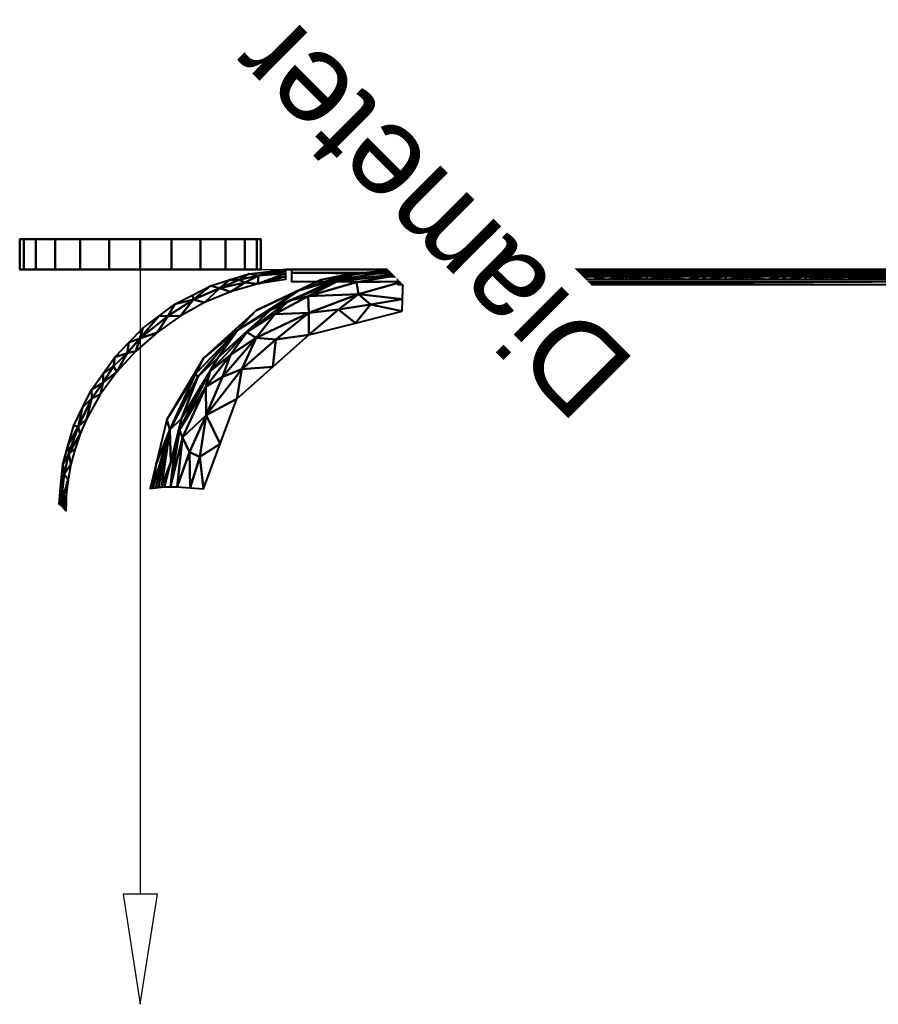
# Model space of a CAD drawing. Header units: millimetres. Extents: x -230 to 225, y -746 to 41.
# Tile 2 of 4: x -230 to -88, y -122 to 41. Entities that reach past the tile are written whole.
import ezdxf

# ---------------------------------------------------------------- set-up
doc = ezdxf.new("R2010")
doc.units = ezdxf.units.MM
doc.layers.add('G-IMPT', color=8, linetype='Continuous', lineweight=30)
doc.layers.add('P-SANR-FIXT', color=6, linetype='Continuous', lineweight=30)
doc.styles.add('Arial', font='arial.ttf', dxfattribs={"height": 14.6304})

# ---------------------------------------------------------------- blocks, each defined once
blk = doc.blocks.new('CL23275-6DACTCB - CL23275-6DACTCB_ipt-121737-View 1')
at = {"layer": 'G-IMPT', "lineweight": 40}
mesh = blk.add_polyface(dxfattribs=at)
corners = [(-166.08, 352.43), (-177.7, 352.2, 1.71), (-188.37, 352.27, 6.71), (-197.1, 352.52, 14.6), (-203.15, 352.9, 24.7), (-205.97, 353.42, 36.09), (-203.91, 357.85, 36.06), (-199.54, 360, 36.41), (-193.97, 359.6, 21.47), (-182.05, 359.68, 10.86), (-166.6, 360.34, 6.93), (-166.43, 357.68, 1.98), (-190.78, 357.36, 11.35), (-182.16, 355.74, 4.41), (-199.16, 356.16, 19.46), (-166.22, 354.55, 0.8), (-182.07, 358.48, 7.18), (-174.32, 360.01, 8.9), (-166.53, 359.26, 4.93), (-173.82, 358.52, 4.09), (-174.14, 356.43, 2.12), (-205, 355.5, 36.08), (-203.03, 356.48, 27.86), (-196.76, 359.8, 28.94), (-199.08, 358.58, 24.2), (-204.21, 353.1, 29), (-203.52, 354.7, 26.65), (-201.73, 358.92, 36.24), (-201.87, 358.45, 30.31), (-200.14, 359.45, 31.08), (-192.33, 354.71, 10.4), (-188.01, 359.64, 16.17), (-193.17, 358.84, 16.54), (-187.51, 358.95, 11.63), (-177.31, 354.41, 1.97), (-183.04, 352.23, 4.21), (-185.38, 354, 5.23), (-187.69, 355.66, 7.42), (-200.12, 352.71, 19.65), (-198.42, 354.36, 16.88), (-177.14, 359.31, 6.66), (-171.81, 359.68, 5.8), (-192.73, 352.39, 10.65), (-195.04, 356.22, 14.15), (-196.38, 357.73, 17.83)]
mesh.append_faces([[corners[k] for k in face] for face in [(11, 19, 18), (4, 26, 38), (8, 24, 23), (23, 29, 7), (7, 29, 27), (31, 32, 8), (9, 33, 31), (10, 41, 17)]], dxfattribs={"vtx0": -1, "vtx1": -1})
mesh.append_faces([[corners[k] for k in face] for face in [(19, 40, 41), (16, 13, 37), (24, 14, 22), (32, 12, 44), (19, 11, 20), (35, 36, 34), (13, 19, 20), (31, 33, 32), (37, 36, 30), (20, 34, 13), (26, 21, 22), (30, 43, 12), (33, 12, 32), (30, 3, 39), (13, 16, 19), (40, 19, 16), (34, 15, 1), (12, 43, 44), (38, 26, 39), (28, 29, 24), (29, 28, 27), (21, 26, 25), (14, 26, 22), (28, 22, 6), (22, 28, 24), (24, 29, 23), (36, 37, 13), (16, 33, 9), (24, 8, 32), (12, 33, 16), (15, 34, 20), (39, 43, 30), (34, 36, 13), (30, 12, 37), (16, 37, 12), (26, 14, 39), (43, 39, 14), (9, 40, 16), (41, 40, 17), (19, 41, 18), (2, 30, 36), (43, 14, 44), (14, 24, 44), (24, 32, 44)]], dxfattribs={"vtx0": -1, "vtx1": -1, "vtx2": -1})
mesh.append_faces([[corners[k] for k in face] for face in [(22, 21, 6), (28, 6, 27), (34, 1, 35), (36, 35, 2), (30, 2, 42)]], dxfattribs={"vtx0": -1, "vtx2": -1})
mesh.append_faces([[corners[k] for k in face] for face in [(10, 18, 41), (9, 17, 40), (11, 15, 20), (4, 25, 26), (3, 38, 39), (42, 3, 30)]], dxfattribs={"vtx1": -1, "vtx2": -1})
mesh.append_faces([[corners[k] for k in face] for face in [(15, 0, 1), (25, 5, 21)]], dxfattribs={"vtx2": -1})
mesh = blk.add_polyface(dxfattribs=at)
corners = [(168.42, 326.25), (-168.42, 326.25), (-167.27, 339.34), (-166.08, 352.43), (-83.07, 355.81), (0, 356.44), (83.07, 355.81), (166.08, 352.43), (167.27, 339.34)]
mesh.append_faces([[corners[k] for k in face] for face in [(4, 2, 3)]], dxfattribs={"vtx0": -1})
mesh.append_faces([[corners[k] for k in face] for face in [(8, 0, 6, 7)]], dxfattribs={"vtx1": -1})
mesh.append_faces([[corners[k] for k in face] for face in [(5, 6, 0, 1), (1, 2, 4, 5)]], dxfattribs={"vtx1": -1, "vtx3": -1})
mesh = blk.add_polyface(dxfattribs=at)
corners = [(-168.42, 326.25), (-180.09, 326.27, 1.73), (-190.79, 326.19, 6.79), (-199.53, 326.33, 14.73), (-205.59, 326.35, 24.89), (-208.39, 326.36, 36.35), (-207.92, 331.77, 36.29), (-207.44, 337.18, 36.24), (-206.96, 342.59, 36.19), (-206.46, 348.01, 36.14), (-205.97, 353.42, 36.09), (-203.16, 352.91, 24.73), (-197.1, 352.51, 14.6), (-188.36, 352.26, 6.72), (-177.67, 352.2, 1.7), (-166.08, 352.43), (-167.27, 339.34), (-205.09, 339.53, 26.59), (-204.96, 353.23, 32), (-207.39, 326.36, 32.26), (-193.87, 339.65, 10.06), (-183.69, 339.7, 3.51), (-200.49, 341.28, 17.8), (-172.59, 326.26, 0.62), (-175.92, 336.09, 0.88), (-170.25, 352.34, 0.61), (-174.12, 344.81, 0.68), (-202.56, 326.34, 19.81), (-200.85, 333.39, 17.3)]
mesh.append_faces([[corners[k] for k in face] for face in [(3, 20, 2)]], dxfattribs={"vtx0": -1, "vtx1": -1})
mesh.append_faces([[corners[k] for k in face] for face in [(28, 20, 3), (9, 18, 17), (20, 13, 21), (17, 19, 6), (11, 22, 17), (17, 22, 28), (26, 16, 24), (20, 21, 2), (26, 21, 14), (1, 21, 24), (16, 23, 24), (16, 26, 25), (22, 12, 20), (21, 26, 24), (4, 17, 28), (20, 28, 22)]], dxfattribs={"vtx0": -1, "vtx1": -1, "vtx2": -1})
mesh.append_faces([[corners[k] for k in face] for face in [(17, 18, 11), (28, 27, 4), (17, 8, 9), (21, 1, 2), (28, 3, 27), (24, 23, 1), (26, 14, 25)]], dxfattribs={"vtx0": -1, "vtx2": -1})
mesh.append_faces([[corners[k] for k in face] for face in [(15, 16, 25)]], dxfattribs={"vtx1": -1})
mesh.append_faces([[corners[k] for k in face] for face in [(6, 7, 17), (11, 12, 22), (4, 19, 17), (7, 8, 17), (12, 13, 20), (13, 14, 21)]], dxfattribs={"vtx1": -1, "vtx2": -1})
mesh.append_faces([[corners[k] for k in face] for face in [(9, 10, 18), (19, 5, 6), (16, 0, 23)]], dxfattribs={"vtx2": -1})
mesh = blk.add_polyface(dxfattribs=at)
corners = [(168.42, 325, 1.25), (-168.42, 325, 1.25), (-168.42, 325.06, 0.87), (-168.42, 325.24, 0.52), (-168.42, 325.52, 0.24), (-168.42, 325.86, 0.06), (-168.42, 326.25), (168.42, 326.25, 0), (168.42, 325.37, 0.37)]
mesh.append_faces([[corners[k] for k in face] for face in [(2, 0, 1)]], dxfattribs={"vtx0": -1})
mesh.append_faces([[corners[k] for k in face] for face in [(8, 4, 5), (5, 7, 8), (8, 2, 3), (8, 3, 4)]], dxfattribs={"vtx0": -1, "vtx2": -1})
mesh.append_faces([[corners[k] for k in face] for face in [(6, 7, 5)]], dxfattribs={"vtx1": -1})
mesh.append_faces([[corners[k] for k in face] for face in [(8, 0, 2)]], dxfattribs={"vtx1": -1, "vtx2": -1})
mesh = blk.add_polyface(dxfattribs=at)
corners = [(0, 323.5, 2.5), (0, 323.31, 1.54), (0, 322.77, 0.73), (0, 321.96, 0.19), (0, 321), (-167.36, 321), (-167.36, 322.77, 0.73), (-167.36, 323.5, 2.5)]
mesh.append_faces([[corners[k] for k in face] for face in [(7, 1, 6), (3, 6, 2)]], dxfattribs={"vtx0": -1, "vtx1": -1})
mesh.append_faces([[corners[k] for k in face] for face in [(1, 2, 6), (5, 6, 3)]], dxfattribs={"vtx1": -1, "vtx2": -1})
mesh.append_faces([[corners[k] for k in face] for face in [(7, 0, 1), (3, 4, 5)]], dxfattribs={"vtx2": -1})
mesh = blk.add_polyface(dxfattribs=at)
corners = [(0, 19.5), (-184.71, 19.5), (-181.71, 94.95), (-177.94, 170.36), (-173.2, 245.72), (-167.36, 321), (0, 321), (0, 245.62), (0, 170.25), (0, 94.87)]
mesh.append_faces([[corners[k] for k in face] for face in [(7, 4, 5, 6)]], dxfattribs={"vtx0": -1})
mesh.append_faces([[corners[k] for k in face] for face in [(8, 3, 4, 7), (3, 8, 9)]], dxfattribs={"vtx0": -1, "vtx2": -1})
mesh.append_faces([[corners[k] for k in face] for face in [(2, 3, 9, 0)]], dxfattribs={"vtx1": -1, "vtx3": -1})
mesh.append_faces([[corners[k] for k in face] for face in [(0, 1, 2)]], dxfattribs={"vtx2": -1})
mesh = blk.add_polyface(dxfattribs=at)
corners = [(0, 15, 2), (184.93, 15, 2), (184.93, 14.41, 0.59), (184.93, 13), (0, 13), (-184.93, 13), (-184.93, 14.41, 0.59), (-184.93, 15, 2)]
mesh.append_faces([[corners[k] for k in face] for face in [(4, 2, 3)]], dxfattribs={"vtx0": -1})
mesh.append_faces([[corners[k] for k in face] for face in [(0, 2, 6), (4, 6, 2)]], dxfattribs={"vtx0": -1, "vtx1": -1, "vtx2": -1})
mesh.append_faces([[corners[k] for k in face] for face in [(1, 2, 0), (5, 6, 4)]], dxfattribs={"vtx1": -1})
mesh.append_faces([[corners[k] for k in face] for face in [(6, 7, 0)]], dxfattribs={"vtx2": -1})
mesh = blk.add_polyface(dxfattribs=at)
corners = [(0, 13), (0, 7.02), (-185.12, 7.02), (-185, 10.01), (-184.93, 13)]
mesh.append_faces([[corners[k] for k in face] for face in [(2, 3, 1)]], dxfattribs={"vtx1": -1})
mesh.append_faces([[corners[k] for k in face] for face in [(4, 0, 1, 3)]], dxfattribs={"vtx2": -1})
mesh = blk.add_polyface(dxfattribs=at)
corners = [(0, 7.02, 0), (0, -7.02, 0), (-185.35, -7.02, 0), (-185.29, 0, 0), (-185.11, 7.02, 0)]
mesh.append_faces([[corners[k] for k in face] for face in [(4, 0, 3)]], dxfattribs={"vtx1": -1})
mesh.append_faces([[corners[k] for k in face] for face in [(1, 2, 3, 0)]], dxfattribs={"vtx2": -1})
mesh = blk.add_polyface(dxfattribs=at)
corners = [(-185.69, -46.86), (-185.79, -46.82), (-185.89, -46.85), (-185.69, -45.92), (-185.43, -45), (-185.39, -26.01), (-185.35, -7.02), (0, -7.02), (185.35, -7.02), (185.39, -26.01), (185.43, -45), (185.68, -45.9), (185.89, -46.85), (185.79, -46.82), (185.69, -46.86), (132.64, -46.87), (79.58, -46.86), (26.53, -46.86), (-26.53, -46.86), (-79.58, -46.86), (-132.64, -46.87)]
mesh.append_faces([[corners[k] for k in face] for face in [(3, 1, 2)]], dxfattribs={"vtx0": -1})
mesh.append_faces([[corners[k] for k in face] for face in [(10, 15, 9), (14, 11, 13)]], dxfattribs={"vtx0": -1, "vtx1": -1})
mesh.append_faces([[corners[k] for k in face] for face in [(20, 4, 5, 6)]], dxfattribs={"vtx0": -1, "vtx3": -1})
mesh.append_faces([[corners[k] for k in face] for face in [(20, 0, 4), (18, 19, 7, 17)]], dxfattribs={"vtx1": -1, "vtx2": -1})
mesh.append_faces([[corners[k] for k in face] for face in [(19, 20, 6, 7), (0, 1, 3, 4), (16, 17, 7, 8), (14, 15, 10, 11), (15, 16, 8, 9)]], dxfattribs={"vtx1": -1, "vtx3": -1})
mesh.append_faces([[corners[k] for k in face] for face in [(11, 12, 13)]], dxfattribs={"vtx2": -1})
mesh = blk.add_polyface(dxfattribs=at)
corners = [(-222.35, -50, 40.1), (-222.68, -49.09, 39.64), (-222.97, -48.11, 39.35), (-223.2, -47.1, 39.09), (-223.36, -46.06, 39), (-223.44, -45, 38.92), (-222.87, -45, 32.31), (-221.03, -45, 25.92), (-218.1, -45, 19.95), (-214.24, -45, 14.53), (-209.59, -44.99, 9.77), (-204.26, -44.98, 5.78), (-198.37, -45, 2.71), (-192.03, -45, 0.71), (-185.43, -45, 0), (-185.69, -45.92), (-185.89, -46.85, 0), (-185.88, -48.13, 0.07), (-185.92, -49.4, 0.3), (-185.94, -50.63, 0.67), (-185.93, -51.81, 1.17), (-185.95, -52.7, 1.66), (-190.54, -52.97, 2.4), (-195.04, -52.86, 3.7), (-199.34, -52.52, 5.49), (-203.41, -52.12, 7.78), (-207.22, -51.64, 10.48), (-210.73, -51.14, 13.56), (-213.89, -50.67, 16.98), (-216.64, -50.29, 20.77), (-218.92, -50, 24.84), (-219.95, -49.98, 27.26), (-220.81, -49.97, 29.77), (-221.5, -49.96, 32.3), (-221.99, -49.96, 34.86), (-222.3, -49.95, 37.48), (-222.32, -49.97, 38.69), (-188.09, -45, 0.29), (-190.4, -49.1, 1.01), (-223.21, -45, 36.23), (-221.95, -45, 29.11), (-222.62, -47.38, 33.94), (-220.33, -47.64, 26.1), (-219.56, -45, 22.93), (-201.19, -48.58, 5.01), (-196.8, -49.37, 3.13), (-205.37, -48.68, 7.71), (-218.05, -47.59, 21.35), (-216.17, -45, 17.24), (-214.44, -47.79, 16.06), (-211.91, -45, 12.15), (-210.08, -48.2, 11.44), (-221.88, -47.37, 30.52), (-216.14, -48.43, 18.75), (-192.59, -51.16, 2.19), (-193.59, -48.49, 1.74), (-195.2, -45, 1.71), (-201.32, -44.99, 4.25), (-206.93, -44.99, 7.78), (-212.19, -48.85, 13.91)]
mesh.append_faces([[corners[k] for k in face] for face in [(22, 20, 21)]], dxfattribs={"vtx0": -1})
mesh.append_faces([[corners[k] for k in face] for face in [(58, 51, 10), (13, 55, 56), (28, 59, 27), (16, 37, 15), (17, 38, 16), (2, 36, 1), (23, 54, 22), (20, 22, 19), (9, 49, 48), (56, 45, 12), (4, 39, 3), (30, 47, 29)]], dxfattribs={"vtx0": -1, "vtx1": -1})
mesh.append_faces([[corners[k] for k in face] for face in [(51, 58, 46), (54, 55, 38), (47, 30, 42), (44, 25, 46), (34, 3, 41), (41, 6, 52), (13, 38, 55), (42, 52, 40), (47, 42, 43), (53, 47, 8), (29, 47, 53), (39, 41, 3), (52, 42, 31), (28, 49, 59), (28, 53, 49), (55, 54, 45), (11, 44, 46), (45, 24, 44), (19, 22, 38), (49, 53, 48), (51, 59, 50), (44, 12, 45), (46, 26, 51), (51, 27, 59), (33, 41, 52), (38, 22, 54), (37, 16, 38), (45, 56, 55), (45, 54, 23), (59, 49, 9)]], dxfattribs={"vtx0": -1, "vtx1": -1, "vtx2": -1})
mesh.append_faces([[corners[k] for k in face] for face in [(44, 24, 25), (51, 50, 10), (42, 30, 31), (52, 32, 33), (52, 6, 40), (42, 7, 43), (46, 25, 26), (44, 11, 57), (38, 18, 19), (35, 2, 3), (2, 35, 36), (42, 40, 7), (47, 43, 8)]], dxfattribs={"vtx0": -1, "vtx2": -1})
mesh.append_faces([[corners[k] for k in face] for face in [(0, 1, 36)]], dxfattribs={"vtx1": -1})
mesh.append_faces([[corners[k] for k in face] for face in [(23, 24, 45), (57, 12, 44), (13, 37, 38), (8, 48, 53), (17, 18, 38), (26, 27, 51), (9, 50, 59), (34, 35, 3), (33, 34, 41), (39, 6, 41), (31, 32, 52), (28, 29, 53), (58, 11, 46)]], dxfattribs={"vtx1": -1, "vtx2": -1})
mesh.append_faces([[corners[k] for k in face] for face in [(37, 14, 15), (4, 5, 39)]], dxfattribs={"vtx2": -1})
mesh = blk.add_polyface(dxfattribs=at)
corners = [(-135.2, -51.05, 1.19), (-134.53, -49.97, 0.88), (-131.01, -50.09, 0.91), (-139.27, -49.77, 0.82), (-140.98, -51.21, 1.24), (-129, -49.09, 0.63), (-129.73, -47.96, 0.31), (-125.12, -48.32, 0.41), (-126, -49.77, 0.82), (-122.4, -50.06, 0.91), (-126.06, -50.87, 1.14), (-143.41, -48.5, 0.46), (-138.74, -48.32, 0.41), (-122.68, -52.66, 1.65), (-126, -52.66, 1.65), (-122.68, -51.21, 1.24), (-144.36, -50.08, 0.91), (-135.95, -52.66, 1.65), (-139.26, -52.66, 1.65), (-132.63, -52.66, 1.65), (-129.48, -51.18, 1.23), (-132.7, -49.03, 0.61), (-134.29, -47.95, 0.31), (-126, -46.87), (-129.31, -52.66, 1.65), (-116.89, -51.03, 1.18), (-119.37, -52.66, 1.65), (-132.64, -46.87), (-119.37, -49.4, 0.72), (-122.69, -46.87), (-120.83, -48.13, 0.36), (-115.29, -48.32, 0.41), (-119.37, -46.87), (-135.95, -46.87, 0), (-139.27, -46.87, 0), (-142.58, -46.87, 0), (-129.32, -46.87), (-142.58, -52.66, 1.65), (-116.26, -49.94, 0.87)]
mesh.append_faces([[corners[k] for k in face] for face in [(27, 22, 33), (24, 20, 14), (13, 15, 26)]], dxfattribs={"vtx0": -1, "vtx1": -1})
mesh.append_faces([[corners[k] for k in face] for face in [(0, 1, 2), (3, 0, 4), (5, 6, 7), (8, 9, 10), (3, 11, 12), (10, 9, 15), (3, 4, 16), (8, 10, 2), (19, 0, 20), (21, 12, 22), (2, 20, 0), (7, 6, 23), (14, 10, 15), (2, 5, 8), (15, 25, 26), (27, 6, 22), (9, 28, 25), (29, 30, 7), (31, 30, 32), (4, 0, 18), (28, 30, 31), (3, 12, 1), (33, 22, 12), (21, 22, 6), (21, 6, 5), (8, 7, 9), (30, 9, 7), (21, 5, 2), (8, 5, 7), (1, 21, 2), (10, 20, 2), (21, 1, 12), (1, 0, 3), (20, 10, 14), (15, 9, 25), (30, 28, 9), (38, 25, 28)]], dxfattribs={"vtx0": -1, "vtx1": -1, "vtx2": -1})
mesh.append_faces([[corners[k] for k in face] for face in [(4, 18, 37), (7, 23, 29)]], dxfattribs={"vtx0": -1, "vtx2": -1})
mesh.append_faces([[corners[k] for k in face] for face in [(13, 14, 15), (17, 18, 0, 19), (24, 19, 20), (34, 33, 12, 35), (36, 23, 6, 27), (29, 32, 30)]], dxfattribs={"vtx1": -1, "vtx2": -1})
mesh = blk.add_polyface(dxfattribs=at)
corners = [(-99.47, -49.76, 0.82), (-103, -49.94, 0.87), (-102.04, -48.31, 0.41), (-113.11, -50.94, 1.16), (-112.73, -49.77, 0.82), (-109.14, -50.06, 0.91), (-109.42, -52.66, 1.65), (-112.74, -52.66, 1.65), (-109.42, -51.21, 1.24), (-95.88, -50.06, 0.91), (-99.84, -50.93, 1.16), (-115.29, -48.32, 0.41), (-116.26, -49.94, 0.87), (-96.16, -52.66, 1.65), (-99.47, -52.66, 1.65), (-96.16, -51.21, 1.24), (-109.98, -48.27, 0.4), (-112.74, -46.87), (-116.89, -51.03, 1.18), (-116.05, -52.66, 1.65), (-106.1, -49.4, 0.72), (-103.62, -51.03, 1.19), (-106.1, -52.66, 1.65), (-96.73, -48.27, 0.4), (-99.48, -46.86), (-109.42, -46.87), (-106, -48.11, 0.35), (-102.79, -52.66, 1.65), (-106.11, -46.87), (-102.79, -46.87), (-96.16, -46.86), (-92.74, -48.11, 0.35), (-119.37, -46.87), (-116.06, -46.87), (-119.37, -49.4, 0.72), (-119.37, -52.66, 1.65), (-90.36, -51.03, 1.19), (-92.84, -52.66, 1.65), (-92.84, -49.4, 0.72)]
mesh.append_faces([[corners[k] for k in face] for face in [(19, 3, 7), (27, 10, 14), (6, 8, 22), (13, 15, 37)]], dxfattribs={"vtx0": -1, "vtx1": -1})
mesh.append_faces([[corners[k] for k in face] for face in [(0, 1, 2), (3, 4, 5), (0, 9, 10), (3, 5, 8), (11, 4, 12), (10, 9, 15), (16, 11, 17), (8, 7, 3), (12, 3, 18), (20, 21, 5), (8, 21, 22), (23, 2, 24), (16, 25, 26), (15, 14, 10), (21, 20, 1), (23, 30, 31), (5, 4, 16), (11, 12, 34), (11, 16, 4), (26, 2, 20), (4, 3, 12), (19, 18, 3), (8, 5, 21), (20, 5, 16), (21, 1, 10), (9, 0, 23), (2, 1, 20), (2, 23, 0), (0, 10, 1), (27, 21, 10), (15, 9, 36), (38, 9, 23), (16, 26, 20), (2, 26, 29)]], dxfattribs={"vtx0": -1, "vtx1": -1, "vtx2": -1})
mesh.append_faces([[corners[k] for k in face] for face in [(16, 17, 25), (23, 24, 30)]], dxfattribs={"vtx0": -1, "vtx2": -1})
mesh.append_faces([[corners[k] for k in face] for face in [(26, 25, 28, 29)]], dxfattribs={"vtx0": -1, "vtx3": -1})
mesh.append_faces([[corners[k] for k in face] for face in [(6, 7, 8), (13, 14, 15), (32, 33, 11), (19, 35, 18), (29, 24, 2), (27, 22, 21), (33, 17, 11)]], dxfattribs={"vtx1": -1, "vtx2": -1})
mesh = blk.add_polyface(dxfattribs=at)
corners = [(-82.89, -51.21, 1.24), (-82.62, -50.07, 0.91), (-77.1, -51.03, 1.19), (-72.95, -49.76, 0.83), (-69.35, -50.06, 0.91), (-73.32, -50.93, 1.16), (-76.47, -49.94, 0.88), (-75.53, -48.31, 0.41), (-86.58, -50.93, 1.16), (-86.21, -49.76, 0.83), (-88.78, -48.31, 0.41), (-89.73, -49.94, 0.88), (-96.16, -51.21, 1.24), (-90.36, -51.03, 1.19), (-92.84, -52.66, 1.65), (-95.88, -50.06, 0.91), (-92.84, -49.4, 0.72), (-83.46, -48.27, 0.4), (-86.21, -46.86), (-82.89, -52.66, 1.65), (-86.21, -52.66, 1.65), (-89.53, -52.66, 1.65), (-79.58, -49.4, 0.72), (-92.74, -48.11, 0.35), (-96.16, -46.86), (-92.84, -46.86), (-89.53, -46.86), (-79.58, -52.66, 1.65), (-70.21, -48.28, 0.4), (-72.95, -46.86), (-82.9, -46.86), (-79.49, -48.1, 0.35), (-76.26, -52.66, 1.65), (-72.95, -52.66, 1.65), (-79.58, -46.86), (-76.27, -46.86), (-69.63, -51.21, 1.24), (-96.73, -48.27, 0.4), (-69.63, -46.86)]
mesh.append_faces([[corners[k] for k in face] for face in [(21, 8, 20), (32, 5, 33)]], dxfattribs={"vtx0": -1, "vtx1": -1})
mesh.append_faces([[corners[k] for k in face] for face in [(0, 1, 2), (3, 4, 5), (3, 6, 7), (8, 9, 1), (8, 1, 0), (10, 9, 11), (12, 13, 14), (15, 16, 13), (17, 10, 18), (11, 8, 13), (22, 2, 1), (0, 2, 27), (28, 7, 29), (17, 30, 31), (2, 22, 6), (23, 10, 16), (1, 9, 17), (11, 13, 16), (10, 11, 16), (10, 17, 9), (31, 7, 22), (9, 8, 11), (21, 13, 8), (8, 0, 20), (22, 1, 17), (2, 6, 5), (7, 6, 22), (7, 28, 3), (3, 5, 6), (32, 2, 5), (5, 36, 33), (37, 23, 16), (10, 23, 26), (17, 31, 22), (7, 31, 35)]], dxfattribs={"vtx0": -1, "vtx1": -1, "vtx2": -1})
mesh.append_faces([[corners[k] for k in face] for face in [(31, 30, 34), (0, 27, 19), (17, 18, 30), (28, 29, 38)]], dxfattribs={"vtx0": -1, "vtx2": -1})
mesh.append_faces([[corners[k] for k in face] for face in [(23, 24, 25, 26)]], dxfattribs={"vtx0": -1, "vtx3": -1})
mesh.append_faces([[corners[k] for k in face] for face in [(19, 20, 0), (26, 18, 10), (21, 14, 13), (35, 29, 7), (32, 27, 2), (34, 35, 31)]], dxfattribs={"vtx1": -1, "vtx2": -1})
blk = doc.blocks.new('CL23275-6DACTCB - Milano CC Double Vortex 3_4_2L CBR CP WT-121738-View 1')
at = {"extrusion": (0, -1, 0)}
blk.add_blockref('CL23275-6DACTCB - CL23275-6DACTCB_ipt-121737-View 1', (0, 0), dxfattribs=at)

msp = doc.modelspace()

# ---------------------------------------------------------------- linework, layer by layer
at = {"color": 94, "lineweight": 30}
for p, q in [((-220.05, 0, 180), (-199.95, 0, 180)), ((-210, 0, 169.95), (-210, 0, 190.05))]:
    msp.add_line(p, q, dxfattribs=at)
at = {"color": 5, "lineweight": 30}
msp.add_line((-210, 0, 180), (-210, -103.63, 180), dxfattribs=at)
at = {"color": 1, "lineweight": 30}
for p, q in [((-197.81, 0, 190.05), (-136.85, 0, 190.05)), ((-197.81, 0, 169.95), (-136.85, 0, 169.95)), ((-161.98, 0, 202.99), (-136.1, 0, 177.11)), ((-161.98, 0, 182.89), (-136.1, 0, 157.01)), ((-149.04, 0, 169.95), (-149.04, 0, 190.05))]:
    msp.add_line(p, q, dxfattribs=at)
at = {"color": 5, "lineweight": 30}
msp.add_polyline3d([(-210, -121.92, 180), (-207.17, -103.63, 177.17), (-212.83, -103.63, 182.83), (-210, -121.92, 180)], dxfattribs=at)
at = {"color": 94, "lineweight": 30, "extrusion": (0, -1, 0)}
msp.add_circle((-210, 180), 10.05, dxfattribs=at)

# ---------------------------------------------------------------- block references
at = {"layer": 'P-SANR-FIXT', "lineweight": 40}
msp.add_blockref('CL23275-6DACTCB - Milano CC Double Vortex 3_4_2L CBR CP WT-121738-View 1', (0, 0, 390), dxfattribs=at)

# ---------------------------------------------------------------- meshes
mesh = msp.add_polyface(dxfattribs=at)
corners = [(-230, 5, 180), (-229.32, 5, 185.18), (-227.32, 5, 190), (-224.14, 5, 194.14), (-220, 5, 197.32), (-215.18, 5, 199.32), (-210, 5, 200), (-204.82, 5, 199.32), (-200, 5, 197.32), (-195.86, 5, 194.14), (-192.68, 5, 190), (-190.68, 5, 185.18), (-190, 5, 180), (-190.68, 5, 174.82), (-192.68, 5, 170), (-195.86, 5, 165.86), (-200, 5, 162.68), (-204.82, 5, 160.68), (-210, 5, 160), (-215.18, 5, 160.68), (-220, 5, 162.68), (-224.14, 5, 165.86), (-227.32, 5, 170), (-229.32, 5, 174.82)]
mesh.append_faces([[corners[k] for k in face] for face in [(6, 2, 5)]], dxfattribs={"vtx0": -1, "vtx1": -1})
mesh.append_faces([[corners[k] for k in face] for face in [(9, 14, 2, 8)]], dxfattribs={"vtx0": -1, "vtx1": -1, "vtx2": -1})
mesh.append_faces([[corners[k] for k in face] for face in [(22, 1, 17, 19)]], dxfattribs={"vtx0": -1, "vtx1": -1, "vtx2": -1, "vtx3": -1})
mesh.append_faces([[corners[k] for k in face] for face in [(14, 9, 10, 12), (17, 1, 2, 14)]], dxfattribs={"vtx0": -1, "vtx2": -1, "vtx3": -1})
mesh.append_faces([[corners[k] for k in face] for face in [(21, 22, 19, 20)]], dxfattribs={"vtx1": -1})
mesh.append_faces([[corners[k] for k in face] for face in [(3, 4, 5, 2), (23, 0, 1, 22), (10, 11, 12), (12, 13, 14), (15, 16, 17, 14), (17, 18, 19)]], dxfattribs={"vtx2": -1})
mesh.append_faces([[corners[k] for k in face] for face in [(6, 7, 8, 2)]], dxfattribs={"vtx2": -1, "vtx3": -1})
mesh = msp.add_polyface(dxfattribs=at)
corners = [(-190, 0, 180), (-190.68, 0, 174.82), (-192.68, 0, 170), (-195.86, 0, 165.86), (-200, 0, 162.68), (-204.82, 0, 160.68), (-210, 0, 160), (-215.18, 0, 160.68), (-220, 0, 162.68), (-224.14, 0, 165.86), (-227.32, 0, 170), (-229.32, 0, 174.82), (-230, 0, 180), (-230, 5, 180), (-229.32, 5, 174.82), (-227.32, 5, 170), (-224.14, 5, 165.86), (-220, 5, 162.68), (-215.18, 5, 160.68), (-210, 5, 160), (-204.82, 5, 160.68), (-200, 5, 162.68), (-195.86, 5, 165.86), (-192.68, 5, 170), (-190.68, 5, 174.82), (-190, 5, 180)]
mesh.append_faces([[corners[k] for k in face] for face in [(13, 14, 11, 12), (0, 1, 24, 25)]], dxfattribs={"vtx1": -1})
mesh.append_faces([[corners[k] for k in face] for face in [(14, 15, 10, 11), (16, 17, 8, 9), (15, 16, 9, 10), (17, 18, 7, 8), (6, 7, 18, 19), (19, 20, 5, 6), (20, 21, 4, 5), (22, 23, 2, 3), (21, 22, 3, 4), (23, 24, 1, 2)]], dxfattribs={"vtx1": -1, "vtx3": -1})
mesh = msp.add_polyface(dxfattribs=at)
corners = [(-230, 0, 180), (-229.32, 0, 185.18), (-227.32, 0, 190), (-224.14, 0, 194.14), (-220, 0, 197.32), (-215.18, 0, 199.32), (-210, 0, 200), (-204.82, 0, 199.32), (-200, 0, 197.32), (-195.86, 0, 194.14), (-192.68, 0, 190), (-190.68, 0, 185.18), (-190, 0, 180), (-190, 5, 180), (-190.68, 5, 185.18), (-192.68, 5, 190), (-195.86, 5, 194.14), (-200, 5, 197.32), (-204.82, 5, 199.32), (-210, 5, 200), (-215.18, 5, 199.32), (-220, 5, 197.32), (-224.14, 5, 194.14), (-227.32, 5, 190), (-229.32, 5, 185.18), (-230, 5, 180)]
mesh.append_faces([[corners[k] for k in face] for face in [(13, 14, 11, 12), (0, 1, 24, 25)]], dxfattribs={"vtx1": -1})
mesh.append_faces([[corners[k] for k in face] for face in [(14, 15, 10, 11), (16, 17, 8, 9), (15, 16, 9, 10), (17, 18, 7, 8), (6, 7, 18, 19), (19, 20, 5, 6), (20, 21, 4, 5), (22, 23, 2, 3), (21, 22, 3, 4), (23, 24, 1, 2)]], dxfattribs={"vtx1": -1, "vtx3": -1})
mesh = msp.add_polyface(dxfattribs=at)
corners = [(-230, 0, 180), (-229.32, 0, 174.82), (-227.32, 0, 170), (-224.14, 0, 165.86), (-220, 0, 162.68), (-215.18, 0, 160.68), (-210, 0, 160), (-204.82, 0, 160.68), (-200, 0, 162.68), (-195.86, 0, 165.86), (-192.68, 0, 170), (-190.68, 0, 174.82), (-190, 0, 180), (-190.68, 0, 185.18), (-192.68, 0, 190), (-195.86, 0, 194.14), (-200, 0, 197.32), (-204.82, 0, 199.32), (-210, 0, 200), (-215.18, 0, 199.32), (-220, 0, 197.32), (-224.14, 0, 194.14), (-227.32, 0, 190), (-229.32, 0, 185.18)]
mesh.append_faces([[corners[k] for k in face] for face in [(19, 22, 18)]], dxfattribs={"vtx0": -1, "vtx1": -1})
mesh.append_faces([[corners[k] for k in face] for face in [(2, 7, 23, 1)]], dxfattribs={"vtx0": -1, "vtx1": -1, "vtx2": -1})
mesh.append_faces([[corners[k] for k in face] for face in [(7, 10, 22, 23)]], dxfattribs={"vtx0": -1, "vtx1": -1, "vtx3": -1})
mesh.append_faces([[corners[k] for k in face] for face in [(10, 14, 15, 22)]], dxfattribs={"vtx0": -1, "vtx2": -1, "vtx3": -1})
mesh.append_faces([[corners[k] for k in face] for face in [(0, 1, 23)]], dxfattribs={"vtx1": -1})
mesh.append_faces([[corners[k] for k in face] for face in [(15, 16, 22)]], dxfattribs={"vtx1": -1, "vtx2": -1})
mesh.append_faces([[corners[k] for k in face] for face in [(3, 4, 5, 2), (12, 13, 14)]], dxfattribs={"vtx2": -1})
mesh.append_faces([[corners[k] for k in face] for face in [(10, 11, 12, 14), (5, 6, 7, 2), (16, 17, 18, 22)]], dxfattribs={"vtx2": -1, "vtx3": -1})
mesh.append_faces([[corners[k] for k in face] for face in [(7, 8, 9, 10), (19, 20, 21, 22)]], dxfattribs={"vtx3": -1})

# ---------------------------------------------------------------- next in the draw order: texts
at = {"color": 5, "lineweight": 30, "insert": (-167.15, 3.44, 213.75), "char_height": 14.63, "width": 99.2058, "attachment_point": 2, "rotation": 135, "line_spacing_factor": 0.941778, "style": 'Arial', "bg_fill": 3, "box_fill_scale": 1.25, "bg_fill_color": 256, "bg_fill_true_color": 13158600, "bg_fill_transparency": 0}
msp.add_mtext('Diameter', dxfattribs=at)

doc.saveas('drawing.dxf')
